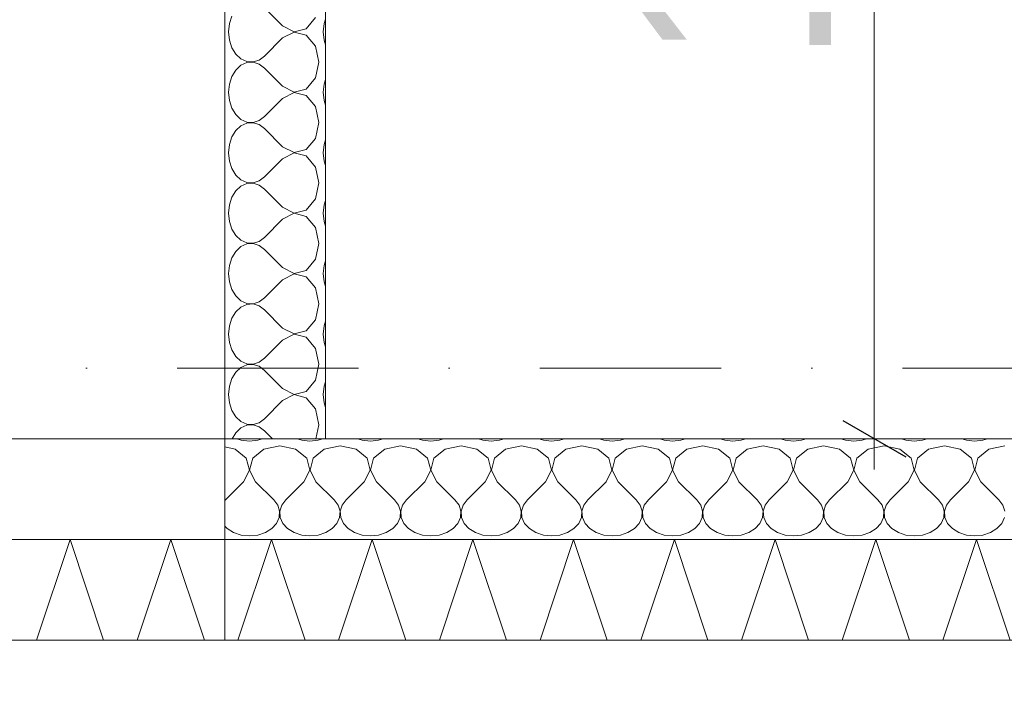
# Model space of a CAD drawing. Header units: millimetres. Extents: x 100377 to 152816, y -1988 to 13902.
# Tile 5 of 58: x 125891 to 126869, y -19 to 653. Entities that reach past the tile are written whole.
import ezdxf

# ---------------------------------------------------------------- set-up
doc = ezdxf.new("R2010")
doc.units = ezdxf.units.MM
doc.header["$MEASUREMENT"] = 0
doc.linetypes.add('Kropki i Kreski', pattern=[360, 180, -90, 0, -90])
for name, color, linetype, lineweight in [('Nowe_0_Nr_pióra__1', 7, 'Continuous', 13), ('Nowe_0_Nr_pióra__2', 251, 'Continuous', 13), ('Nowe_0_Nr_pióra__58', 1, 'Continuous', 13), ('Nowe_299-A Wymiary Opisy_Nr_pióra__1', 7, 'Continuous', 13), ('Nowe_299-A Wymiary Opisy_Nr_pióra__21', 7, 'Continuous', 25), ('Nowe_810-G Ogólne_Nr_pióra__1', 7, 'Continuous', 13)]:
    doc.layers.add(name, color=color, linetype=linetype, lineweight=lineweight)
doc.layers.add('Nowe_299-A Wymiary Opisy', color=7, linetype='Continuous')
doc.styles.add('STYL_AUTOMATYCZNY_1', font='txt')
doc.dimstyles.new('STYL_AUTOMATYCZNY__1', dxfattribs={"dimtxt": 200, "dimasz": 47.5, "dimexe": 0.18, "dimexo": 300, "dimgap": 0.09, "dimtad": 1, "dimdec": 0, "dimlfac": 0.1, "dimzin": 0, "dimdsep": 46, "dimtxsty": 'STYL_AUTOMATYCZNY_1', "dimblk": 'ARROWHEAD_2', "dimblk1": 'ARROWHEAD_2', "dimblk2": 'ARROWHEAD_2', "dimcen": 0.09, "dimclrd": 7, "dimclre": 7, "dimclrt": 7, "dimadec": 1, "dimazin": 0, "dimtfac": 1, "dimtdec": 4, "dimtmove": 0, "dimatfit": 3, "dimfxl": 0, "dimtolj": 1, "dimtzin": 0, "dimarcsym": 0})
doc.dimstyles.new('STYL_AUTOMATYCZNY__2', dxfattribs={"dimtxt": 200, "dimasz": 47.5, "dimexe": 0.18, "dimexo": 300, "dimgap": 0.09, "dimtad": 1, "dimtih": 1, "dimtoh": 1, "dimdec": 0, "dimlfac": 0.1, "dimzin": 0, "dimdsep": 46, "dimtxsty": 'STYL_AUTOMATYCZNY_1', "dimblk": 'ARROWHEAD_2', "dimblk1": 'ARROWHEAD_2', "dimblk2": 'ARROWHEAD_2', "dimcen": 0.09, "dimclrd": 7, "dimclre": 7, "dimclrt": 7, "dimadec": 1, "dimazin": 0, "dimtfac": 1, "dimtdec": 4, "dimtmove": 0, "dimatfit": 3, "dimfxl": 0, "dimtolj": 1, "dimtzin": 0, "dimarcsym": 0})

# ---------------------------------------------------------------- blocks, each defined once
blk = doc.blocks.new('*X38')
at = {"layer": 'Nowe_0_Nr_pióra__1', "color": 7, "linetype": 'Continuous', "lineweight": 13}
for p, q in [((126152.24, 646.98), (126134.32, 664.98)), ((126101.83, 656.75), (126099.34, 649.18)), ((126175.7, 644.15), (126184.73, 655.21)), ((126099.34, 649.18), (126098.49, 640.98)), ((126152.24, 646.98), (126163.67, 641.1)), ((126193.41, 649.18), (126192.56, 640.98)), ((126194.9, 653.71), (126193.41, 649.18)), ((126098.49, 640.98), (126099.34, 632.78)), ((126163.67, 640.86), (126152.24, 634.98)), ((126163.67, 641.1), (126175.7, 644.15)), ((126175.7, 637.81), (126163.67, 640.86)), ((126184.73, 626.75), (126175.7, 637.81)), ((126192.56, 640.98), (126193.41, 632.78)), ((126099.34, 632.78), (126101.83, 625.21)), ((126152.24, 634.98), (126134.32, 616.98)), ((126188.08, 610.98), (126184.73, 626.75)), ((126193.41, 632.78), (126194.9, 628.25)), ((126101.83, 625.21), (126105.78, 618.83)), ((126105.78, 618.83), (126110.87, 614.15)), ((126128.92, 612.97), (126134.32, 616.98)), ((126110.87, 607.81), (126105.78, 603.12)), ((126110.87, 614.15), (126116.73, 611.5)), ((126116.73, 610.46), (126110.87, 607.81)), ((126116.73, 611.5), (126122.9, 611.1)), ((126122.9, 610.86), (126116.73, 610.46)), ((126122.9, 611.1), (126128.92, 612.97)), ((126128.92, 608.98), (126122.9, 610.86)), ((126134.32, 604.98), (126128.92, 608.98)), ((126184.73, 595.21), (126188.08, 610.98)), ((126101.83, 596.75), (126099.34, 589.18)), ((126105.78, 603.12), (126101.83, 596.75)), ((126152.24, 586.98), (126134.32, 604.98)), ((126099.34, 589.18), (126098.49, 580.98)), ((126152.24, 586.98), (126163.67, 581.1)), ((126175.7, 584.15), (126184.73, 595.21)), ((126193.41, 589.18), (126192.56, 580.98)), ((126194.9, 593.71), (126193.41, 589.18)), ((126098.49, 580.98), (126099.34, 572.78)), ((126163.67, 580.86), (126152.24, 574.98)), ((126163.67, 581.1), (126175.7, 584.15)), ((126175.7, 577.81), (126163.67, 580.86)), ((126184.73, 566.75), (126175.7, 577.81)), ((126192.56, 580.98), (126193.41, 572.78)), ((126099.34, 572.78), (126101.83, 565.21)), ((126152.24, 574.98), (126134.32, 556.98)), ((126193.41, 572.78), (126194.9, 568.25)), ((126101.83, 565.21), (126105.78, 558.83)), ((126105.78, 558.83), (126110.87, 554.15)), ((126188.08, 550.98), (126184.73, 566.75)), ((126110.87, 547.81), (126105.78, 543.12)), ((126110.87, 554.15), (126116.73, 551.5)), ((126116.73, 550.46), (126110.87, 547.81)), ((126116.73, 551.5), (126122.9, 551.1)), ((126122.9, 550.86), (126116.73, 550.46)), ((126122.9, 551.1), (126128.92, 552.97)), ((126128.92, 548.98), (126122.9, 550.86)), ((126128.92, 552.97), (126134.32, 556.98)), ((126134.32, 544.98), (126128.92, 548.98)), ((126184.73, 535.21), (126188.08, 550.98)), ((126105.78, 543.12), (126101.83, 536.75)), ((126152.24, 526.98), (126134.32, 544.98)), ((126099.34, 529.18), (126098.49, 520.98)), ((126101.83, 536.75), (126099.34, 529.18)), ((126175.7, 524.15), (126184.73, 535.21)), ((126193.41, 529.18), (126192.56, 520.98)), ((126194.9, 533.71), (126193.41, 529.18)), ((126098.49, 520.98), (126099.34, 512.78)), ((126152.24, 526.98), (126163.67, 521.1)), ((126163.67, 520.86), (126152.24, 514.98)), ((126163.67, 521.1), (126175.7, 524.15)), ((126175.7, 517.81), (126163.67, 520.86)), ((126192.56, 520.98), (126193.41, 512.78)), ((126099.34, 512.78), (126101.83, 505.21)), ((126152.24, 514.98), (126134.32, 496.98)), ((126184.73, 506.75), (126175.7, 517.81)), ((126193.41, 512.78), (126194.9, 508.25)), ((126101.83, 505.21), (126105.78, 498.83)), ((126105.78, 498.83), (126110.87, 494.15)), ((126188.08, 490.98), (126184.73, 506.75)), ((126110.87, 494.15), (126116.73, 491.5)), ((126116.73, 490.46), (126110.87, 487.81)), ((126116.73, 491.5), (126122.9, 491.1)), ((126122.9, 490.86), (126116.73, 490.46)), ((126122.9, 491.1), (126128.92, 492.97)), ((126128.92, 488.98), (126122.9, 490.86)), ((126128.92, 492.97), (126134.32, 496.98)), ((126134.32, 484.98), (126128.92, 488.98)), ((126184.73, 475.21), (126188.08, 490.98)), ((126105.78, 483.12), (126101.83, 476.75)), ((126110.87, 487.81), (126105.78, 483.12)), ((126152.24, 466.98), (126134.32, 484.98)), ((126101.83, 476.75), (126099.34, 469.18)), ((126175.7, 464.15), (126184.73, 475.21)), ((126194.9, 473.71), (126193.41, 469.18)), ((126099.34, 469.18), (126098.49, 460.98)), ((126098.49, 460.98), (126099.34, 452.78)), ((126152.24, 466.98), (126163.67, 461.1)), ((126163.67, 460.86), (126152.24, 454.98)), ((126163.67, 461.1), (126175.7, 464.15)), ((126175.7, 457.81), (126163.67, 460.86)), ((126193.41, 469.18), (126192.56, 460.98)), ((126192.56, 460.98), (126193.41, 452.78)), ((126099.34, 452.78), (126101.83, 445.21)), ((126152.24, 454.98), (126134.32, 436.98)), ((126184.73, 446.75), (126175.7, 457.81)), ((126193.41, 452.78), (126194.9, 448.25)), ((126101.83, 445.21), (126105.78, 438.83)), ((126188.08, 430.98), (126184.73, 446.75)), ((126105.78, 438.83), (126110.87, 434.15)), ((126110.87, 434.15), (126116.73, 431.5)), ((126116.73, 430.46), (126110.87, 427.81)), ((126116.73, 431.5), (126122.9, 431.1)), ((126122.9, 430.86), (126116.73, 430.46)), ((126122.9, 431.1), (126128.92, 432.97)), ((126128.92, 428.98), (126122.9, 430.86)), ((126128.92, 432.97), (126134.32, 436.98)), ((126184.73, 415.21), (126188.08, 430.98)), ((126105.78, 423.12), (126101.83, 416.75)), ((126110.87, 427.81), (126105.78, 423.12)), ((126134.32, 424.98), (126128.92, 428.98)), ((126152.24, 406.98), (126134.32, 424.98)), ((126101.83, 416.75), (126099.34, 409.18)), ((126175.7, 404.15), (126184.73, 415.21)), ((126194.9, 413.71), (126193.41, 409.18)), ((126099.34, 409.18), (126098.49, 400.98)), ((126098.49, 400.98), (126099.34, 392.78)), ((126152.24, 406.98), (126163.67, 401.1)), ((126163.67, 400.86), (126152.24, 394.98)), ((126163.67, 401.1), (126175.7, 404.15)), ((126175.7, 397.81), (126163.67, 400.86)), ((126193.41, 409.18), (126192.56, 400.98)), ((126192.56, 400.98), (126193.41, 392.78)), ((126099.34, 392.78), (126101.83, 385.21)), ((126152.24, 394.98), (126134.32, 376.98)), ((126184.73, 386.75), (126175.7, 397.81)), ((126193.41, 392.78), (126194.9, 388.25)), ((126101.83, 385.21), (126105.78, 378.83)), ((126188.08, 370.98), (126184.73, 386.75)), ((126105.78, 378.83), (126110.87, 374.15)), ((126110.87, 374.15), (126116.73, 371.5)), ((126116.73, 371.5), (126122.9, 371.1)), ((126122.9, 371.1), (126128.92, 372.97)), ((126128.92, 372.97), (126134.32, 376.98)), ((126105.78, 363.12), (126101.83, 356.75)), ((126110.87, 367.81), (126105.78, 363.12)), ((126116.73, 370.46), (126110.87, 367.81)), ((126122.9, 370.86), (126116.73, 370.46)), ((126128.92, 368.98), (126122.9, 370.86)), ((126134.32, 364.98), (126128.92, 368.98)), ((126152.24, 346.98), (126134.32, 364.98)), ((126184.73, 355.21), (126188.08, 370.98)), ((126101.83, 356.75), (126099.34, 349.18)), ((126175.7, 344.15), (126184.73, 355.21)), ((126194.9, 353.71), (126193.41, 349.18)), ((126099.34, 349.18), (126098.49, 340.98)), ((126152.24, 346.98), (126163.67, 341.1)), ((126163.67, 341.1), (126175.7, 344.15)), ((126193.41, 349.18), (126192.56, 340.98)), ((126098.49, 340.98), (126099.34, 332.78)), ((126099.34, 332.78), (126101.83, 325.21)), ((126152.24, 334.98), (126134.32, 316.98)), ((126163.67, 340.86), (126152.24, 334.98)), ((126175.7, 337.81), (126163.67, 340.86)), ((126184.73, 326.75), (126175.7, 337.81)), ((126192.56, 340.98), (126193.41, 332.78)), ((126193.41, 332.78), (126194.9, 328.25)), ((126101.83, 325.21), (126105.78, 318.83)), ((126188.08, 310.98), (126184.73, 326.75)), ((126105.78, 318.83), (126110.87, 314.15)), ((126110.87, 314.15), (126116.73, 311.5)), ((126122.9, 311.1), (126128.92, 312.97)), ((126128.92, 312.97), (126134.32, 316.98)), ((126105.78, 303.12), (126101.83, 296.75)), ((126110.87, 307.81), (126105.78, 303.12)), ((126116.73, 310.46), (126110.87, 307.81)), ((126116.73, 311.5), (126122.9, 311.1)), ((126122.9, 310.86), (126116.73, 310.46)), ((126128.92, 308.98), (126122.9, 310.86)), ((126134.32, 304.98), (126128.92, 308.98)), ((126152.24, 286.98), (126134.32, 304.98)), ((126184.73, 295.21), (126188.08, 310.98)), ((126101.83, 296.75), (126099.34, 289.18)), ((126175.7, 284.15), (126184.73, 295.21)), ((126194.9, 293.71), (126193.41, 289.18)), ((126099.34, 289.18), (126098.49, 280.98)), ((126152.24, 286.98), (126163.67, 281.1)), ((126163.67, 281.1), (126175.7, 284.15)), ((126193.41, 289.18), (126192.56, 280.98)), ((126098.49, 280.98), (126099.34, 272.78)), ((126152.24, 274.98), (126134.32, 256.98)), ((126163.67, 280.86), (126152.24, 274.98)), ((126175.7, 277.81), (126163.67, 280.86)), ((126184.73, 266.75), (126175.7, 277.81)), ((126192.56, 280.98), (126193.41, 272.78)), ((126099.34, 272.78), (126101.83, 265.21)), ((126101.83, 265.21), (126105.78, 258.83)), ((126188.08, 250.98), (126184.73, 266.75)), ((126193.41, 272.78), (126194.9, 268.25)), ((126105.78, 258.83), (126110.87, 254.15)), ((126128.92, 252.97), (126134.32, 256.98)), ((126110.87, 247.81), (126105.78, 243.12)), ((126110.87, 254.15), (126116.73, 251.5)), ((126116.73, 250.46), (126110.87, 247.81)), ((126116.73, 251.5), (126122.9, 251.1)), ((126122.9, 250.86), (126116.73, 250.46)), ((126122.9, 251.1), (126128.92, 252.97)), ((126128.92, 248.98), (126122.9, 250.86)), ((126134.32, 244.98), (126128.92, 248.98)), ((126142.23, 237.04), (126134.32, 244.98)), ((126185.12, 237.04), (126188.08, 250.98)), ((126105.78, 243.12), (126102.01, 237.04))]:
    blk.add_line(p, q, dxfattribs=at)
blk = doc.blocks.new('Wypełnienie_19_1', base_point=(0, 0))
at = {"layer": 'Nowe_0_Nr_pióra__1', "color": 7, "linetype": 'Continuous', "lineweight": 13, "flags": 128}
blk.add_lwpolyline([(126094.9, 237.04), (126194.9, 237.04), (126194.9, 1737.04), (126094.9, 1737.04)], close=True, dxfattribs=at)
at = {"layer": 'Nowe_0_Nr_pióra__1', "color": 7, "linetype": 'Continuous', "lineweight": 13}
blk.add_blockref('*X38', (0, 0), dxfattribs=at)
blk = doc.blocks.new('*X60')
at = {"layer": 'Nowe_0_Nr_pióra__1', "color": 7, "linetype": 'Continuous', "lineweight": 13}
for p, q in [((126106.62, 237.04), (126111.15, 235.55)), ((126111.15, 235.55), (126119.35, 234.69)), ((126119.35, 234.69), (126127.55, 235.55)), ((126127.55, 235.55), (126132.09, 237.04)), ((126166.62, 237.04), (126171.15, 235.55)), ((126171.15, 235.55), (126179.35, 234.69)), ((126179.35, 234.69), (126187.55, 235.55)), ((126187.55, 235.55), (126192.09, 237.04)), ((126226.62, 237.04), (126231.15, 235.55)), ((126231.15, 235.55), (126239.35, 234.69)), ((126239.35, 234.69), (126247.55, 235.55)), ((126247.55, 235.55), (126252.09, 237.04)), ((126286.62, 237.04), (126291.15, 235.55)), ((126291.15, 235.55), (126299.35, 234.69)), ((126299.35, 234.69), (126307.55, 235.55)), ((126307.55, 235.55), (126312.09, 237.04)), ((126346.62, 237.04), (126351.15, 235.55)), ((126351.15, 235.55), (126359.35, 234.69)), ((126359.35, 234.69), (126367.55, 235.55)), ((126367.55, 235.55), (126372.09, 237.04)), ((126406.62, 237.04), (126411.15, 235.55)), ((126411.15, 235.55), (126419.35, 234.69)), ((126419.35, 234.69), (126427.55, 235.55)), ((126427.55, 235.55), (126432.09, 237.04)), ((126466.62, 237.04), (126471.15, 235.55)), ((126471.15, 235.55), (126479.35, 234.69)), ((126479.35, 234.69), (126487.55, 235.55)), ((126487.55, 235.55), (126492.09, 237.04)), ((126526.62, 237.04), (126531.15, 235.55)), ((126531.15, 235.55), (126539.35, 234.69)), ((126539.35, 234.69), (126547.55, 235.55)), ((126547.55, 235.55), (126552.09, 237.04)), ((126586.62, 237.04), (126591.15, 235.55)), ((126591.15, 235.55), (126599.35, 234.69)), ((126599.35, 234.69), (126607.55, 235.55)), ((126607.55, 235.55), (126612.09, 237.04)), ((126646.62, 237.04), (126651.15, 235.55)), ((126651.15, 235.55), (126659.35, 234.69)), ((126659.35, 234.69), (126667.55, 235.55)), ((126667.55, 235.55), (126672.09, 237.04)), ((126706.62, 237.04), (126711.15, 235.55)), ((126711.15, 235.55), (126719.35, 234.69)), ((126719.35, 234.69), (126727.55, 235.55)), ((126727.55, 235.55), (126732.09, 237.04)), ((126766.62, 237.04), (126771.15, 235.55)), ((126771.15, 235.55), (126779.35, 234.69)), ((126779.35, 234.69), (126787.55, 235.55)), ((126787.55, 235.55), (126792.09, 237.04)), ((126826.62, 237.04), (126831.15, 235.55)), ((126831.15, 235.55), (126839.35, 234.69)), ((126839.35, 234.69), (126847.55, 235.55)), ((126847.55, 235.55), (126852.09, 237.04)), ((126105.12, 226.87), (126094.9, 229.04)), ((126116.19, 217.83), (126105.12, 226.87)), ((126133.58, 226.87), (126122.52, 217.83)), ((126149.35, 230.21), (126133.58, 226.87)), ((126165.12, 226.87), (126149.35, 230.21)), ((126176.19, 217.83), (126165.12, 226.87)), ((126193.58, 226.87), (126182.52, 217.83)), ((126209.35, 230.21), (126193.58, 226.87)), ((126225.12, 226.87), (126209.35, 230.21)), ((126236.19, 217.83), (126225.12, 226.87)), ((126253.58, 226.87), (126242.52, 217.83)), ((126269.35, 230.21), (126253.58, 226.87)), ((126285.12, 226.87), (126269.35, 230.21)), ((126296.19, 217.83), (126285.12, 226.87)), ((126313.58, 226.87), (126302.52, 217.83)), ((126329.35, 230.21), (126313.58, 226.87)), ((126345.12, 226.87), (126329.35, 230.21)), ((126356.19, 217.83), (126345.12, 226.87)), ((126373.58, 226.87), (126362.52, 217.83)), ((126389.35, 230.21), (126373.58, 226.87)), ((126405.12, 226.87), (126389.35, 230.21)), ((126416.19, 217.83), (126405.12, 226.87)), ((126433.58, 226.87), (126422.52, 217.83)), ((126449.35, 230.21), (126433.58, 226.87)), ((126465.12, 226.87), (126449.35, 230.21)), ((126476.19, 217.83), (126465.12, 226.87)), ((126493.58, 226.87), (126482.52, 217.83)), ((126509.35, 230.21), (126493.58, 226.87)), ((126525.12, 226.87), (126509.35, 230.21)), ((126536.19, 217.83), (126525.12, 226.87)), ((126553.58, 226.87), (126542.52, 217.83)), ((126569.35, 230.21), (126553.58, 226.87)), ((126585.12, 226.87), (126569.35, 230.21)), ((126596.19, 217.83), (126585.12, 226.87)), ((126613.58, 226.87), (126602.52, 217.83)), ((126629.35, 230.21), (126613.58, 226.87)), ((126645.12, 226.87), (126629.35, 230.21)), ((126656.19, 217.83), (126645.12, 226.87)), ((126673.58, 226.87), (126662.52, 217.83)), ((126689.35, 230.21), (126673.58, 226.87)), ((126705.12, 226.87), (126689.35, 230.21)), ((126716.19, 217.83), (126705.12, 226.87)), ((126733.58, 226.87), (126722.52, 217.83)), ((126749.35, 230.21), (126733.58, 226.87)), ((126765.12, 226.87), (126749.35, 230.21)), ((126776.19, 217.83), (126765.12, 226.87)), ((126793.58, 226.87), (126782.52, 217.83)), ((126809.35, 230.21), (126793.58, 226.87)), ((126825.12, 226.87), (126809.35, 230.21)), ((126836.19, 217.83), (126825.12, 226.87)), ((126853.58, 226.87), (126842.52, 217.83)), ((126869.35, 230.21), (126853.58, 226.87)), ((126119.23, 205.8), (126116.19, 217.83)), ((126122.52, 217.83), (126119.47, 205.8)), ((126179.23, 205.8), (126176.19, 217.83)), ((126182.52, 217.83), (126179.47, 205.8)), ((126239.23, 205.8), (126236.19, 217.83)), ((126242.52, 217.83), (126239.47, 205.8)), ((126299.23, 205.8), (126296.19, 217.83)), ((126302.52, 217.83), (126299.47, 205.8)), ((126359.23, 205.8), (126356.19, 217.83)), ((126362.52, 217.83), (126359.47, 205.8)), ((126419.23, 205.8), (126416.19, 217.83)), ((126422.52, 217.83), (126419.47, 205.8)), ((126479.23, 205.8), (126476.19, 217.83)), ((126482.52, 217.83), (126479.47, 205.8)), ((126539.23, 205.8), (126536.19, 217.83)), ((126542.52, 217.83), (126539.47, 205.8)), ((126599.23, 205.8), (126596.19, 217.83)), ((126602.52, 217.83), (126599.47, 205.8)), ((126659.23, 205.8), (126656.19, 217.83)), ((126662.52, 217.83), (126659.47, 205.8)), ((126719.23, 205.8), (126716.19, 217.83)), ((126722.52, 217.83), (126719.47, 205.8)), ((126779.23, 205.8), (126776.19, 217.83)), ((126782.52, 217.83), (126779.47, 205.8)), ((126839.23, 205.8), (126836.19, 217.83)), ((126842.52, 217.83), (126839.47, 205.8)), ((126113.35, 194.38), (126119.23, 205.8)), ((126119.47, 205.8), (126125.35, 194.38)), ((126173.35, 194.38), (126179.23, 205.8)), ((126179.47, 205.8), (126185.35, 194.38)), ((126233.35, 194.38), (126239.23, 205.8)), ((126239.47, 205.8), (126245.35, 194.38)), ((126293.35, 194.38), (126299.23, 205.8)), ((126299.47, 205.8), (126305.35, 194.38)), ((126353.35, 194.38), (126359.23, 205.8)), ((126359.47, 205.8), (126365.35, 194.38)), ((126413.35, 194.38), (126419.23, 205.8)), ((126419.47, 205.8), (126425.35, 194.38)), ((126473.35, 194.38), (126479.23, 205.8)), ((126479.47, 205.8), (126485.35, 194.38)), ((126533.35, 194.38), (126539.23, 205.8)), ((126539.47, 205.8), (126545.35, 194.38)), ((126593.35, 194.38), (126599.23, 205.8)), ((126599.47, 205.8), (126605.35, 194.38)), ((126653.35, 194.38), (126659.23, 205.8)), ((126659.47, 205.8), (126665.35, 194.38)), ((126713.35, 194.38), (126719.23, 205.8)), ((126719.47, 205.8), (126725.35, 194.38)), ((126773.35, 194.38), (126779.23, 205.8)), ((126779.47, 205.8), (126785.35, 194.38)), ((126833.35, 194.38), (126839.23, 205.8)), ((126839.47, 205.8), (126845.35, 194.38)), ((126113.35, 194.38), (126095.35, 176.46)), ((126125.35, 194.38), (126143.35, 176.46)), ((126173.35, 194.38), (126155.35, 176.46)), ((126185.35, 194.38), (126203.35, 176.46)), ((126233.35, 194.38), (126215.35, 176.46)), ((126245.35, 194.38), (126263.35, 176.46)), ((126293.35, 194.38), (126275.35, 176.46)), ((126305.35, 194.38), (126323.35, 176.46)), ((126353.35, 194.38), (126335.35, 176.46)), ((126365.35, 194.38), (126383.35, 176.46)), ((126413.35, 194.38), (126395.35, 176.46)), ((126425.35, 194.38), (126443.35, 176.46)), ((126473.35, 194.38), (126455.35, 176.46)), ((126485.35, 194.38), (126503.35, 176.46)), ((126533.35, 194.38), (126515.35, 176.46)), ((126545.35, 194.38), (126563.35, 176.46)), ((126593.35, 194.38), (126575.35, 176.46)), ((126605.35, 194.38), (126623.35, 176.46)), ((126653.35, 194.38), (126635.35, 176.46)), ((126665.35, 194.38), (126683.35, 176.46)), ((126713.35, 194.38), (126695.35, 176.46)), ((126725.35, 194.38), (126743.35, 176.46)), ((126773.35, 194.38), (126755.35, 176.46)), ((126785.35, 194.38), (126803.35, 176.46)), ((126833.35, 194.38), (126815.35, 176.46)), ((126845.35, 194.38), (126863.35, 176.46)), ((126095.35, 176.46), (126094.9, 175.85)), ((126147.36, 171.05), (126143.35, 176.46)), ((126155.35, 176.46), (126151.35, 171.05)), ((126207.36, 171.05), (126203.35, 176.46)), ((126215.35, 176.46), (126211.35, 171.05)), ((126267.36, 171.05), (126263.35, 176.46)), ((126275.35, 176.46), (126271.35, 171.05)), ((126327.36, 171.05), (126323.35, 176.46)), ((126335.35, 176.46), (126331.35, 171.05)), ((126387.36, 171.05), (126383.35, 176.46)), ((126395.35, 176.46), (126391.35, 171.05)), ((126447.36, 171.05), (126443.35, 176.46)), ((126455.35, 176.46), (126451.35, 171.05)), ((126507.36, 171.05), (126503.35, 176.46)), ((126515.35, 176.46), (126511.35, 171.05)), ((126567.36, 171.05), (126563.35, 176.46)), ((126575.35, 176.46), (126571.35, 171.05)), ((126627.36, 171.05), (126623.35, 176.46)), ((126635.35, 176.46), (126631.35, 171.05)), ((126687.36, 171.05), (126683.35, 176.46)), ((126695.35, 176.46), (126691.35, 171.05)), ((126747.36, 171.05), (126743.35, 176.46)), ((126755.35, 176.46), (126751.35, 171.05)), ((126807.36, 171.05), (126803.35, 176.46)), ((126815.35, 176.46), (126811.35, 171.05)), ((126867.36, 171.05), (126863.35, 176.46)), ((126149.23, 165.03), (126147.36, 171.05)), ((126151.35, 171.05), (126149.47, 165.03)), ((126209.23, 165.03), (126207.36, 171.05)), ((126211.35, 171.05), (126209.47, 165.03)), ((126269.23, 165.03), (126267.36, 171.05)), ((126271.35, 171.05), (126269.47, 165.03)), ((126329.23, 165.03), (126327.36, 171.05)), ((126331.35, 171.05), (126329.47, 165.03)), ((126389.23, 165.03), (126387.36, 171.05)), ((126391.35, 171.05), (126389.47, 165.03)), ((126449.23, 165.03), (126447.36, 171.05)), ((126451.35, 171.05), (126449.47, 165.03)), ((126509.23, 165.03), (126507.36, 171.05)), ((126511.35, 171.05), (126509.47, 165.03)), ((126569.23, 165.03), (126567.36, 171.05)), ((126571.35, 171.05), (126569.47, 165.03)), ((126629.23, 165.03), (126627.36, 171.05)), ((126631.35, 171.05), (126629.47, 165.03)), ((126689.23, 165.03), (126687.36, 171.05)), ((126691.35, 171.05), (126689.47, 165.03)), ((126749.23, 165.03), (126747.36, 171.05)), ((126751.35, 171.05), (126749.47, 165.03)), ((126809.23, 165.03), (126807.36, 171.05)), ((126811.35, 171.05), (126809.47, 165.03)), ((126869.23, 165.03), (126867.36, 171.05)), ((126146.19, 153), (126148.83, 158.86)), ((126148.83, 158.86), (126149.23, 165.03)), ((126149.47, 165.03), (126149.87, 158.86)), ((126149.87, 158.86), (126152.52, 153)), ((126206.19, 153), (126208.83, 158.86)), ((126208.83, 158.86), (126209.23, 165.03)), ((126209.47, 165.03), (126209.87, 158.86)), ((126209.87, 158.86), (126212.52, 153)), ((126266.19, 153), (126268.83, 158.86)), ((126268.83, 158.86), (126269.23, 165.03)), ((126269.47, 165.03), (126269.87, 158.86)), ((126269.87, 158.86), (126272.52, 153)), ((126326.19, 153), (126328.83, 158.86)), ((126328.83, 158.86), (126329.23, 165.03)), ((126329.47, 165.03), (126329.87, 158.86)), ((126329.87, 158.86), (126332.52, 153)), ((126386.19, 153), (126388.83, 158.86)), ((126388.83, 158.86), (126389.23, 165.03)), ((126389.47, 165.03), (126389.87, 158.86)), ((126389.87, 158.86), (126392.52, 153)), ((126446.19, 153), (126448.83, 158.86)), ((126448.83, 158.86), (126449.23, 165.03)), ((126449.47, 165.03), (126449.87, 158.86)), ((126449.87, 158.86), (126452.52, 153)), ((126506.19, 153), (126508.83, 158.86)), ((126508.83, 158.86), (126509.23, 165.03)), ((126509.47, 165.03), (126509.87, 158.86)), ((126509.87, 158.86), (126512.52, 153)), ((126566.19, 153), (126568.83, 158.86)), ((126568.83, 158.86), (126569.23, 165.03)), ((126569.47, 165.03), (126569.87, 158.86)), ((126569.87, 158.86), (126572.52, 153)), ((126626.19, 153), (126628.83, 158.86)), ((126628.83, 158.86), (126629.23, 165.03)), ((126629.47, 165.03), (126629.87, 158.86)), ((126629.87, 158.86), (126632.52, 153)), ((126686.19, 153), (126688.83, 158.86)), ((126688.83, 158.86), (126689.23, 165.03)), ((126689.47, 165.03), (126689.87, 158.86)), ((126689.87, 158.86), (126692.52, 153)), ((126746.19, 153), (126748.83, 158.86)), ((126748.83, 158.86), (126749.23, 165.03)), ((126749.47, 165.03), (126749.87, 158.86)), ((126749.87, 158.86), (126752.52, 153)), ((126806.19, 153), (126808.83, 158.86)), ((126808.83, 158.86), (126809.23, 165.03)), ((126809.47, 165.03), (126809.87, 158.86)), ((126809.87, 158.86), (126812.52, 153)), ((126866.19, 153), (126868.83, 158.86)), ((126094.9, 150.41), (126097.21, 147.91)), ((126097.21, 147.91), (126103.58, 143.97)), ((126135.12, 143.97), (126141.5, 147.91)), ((126141.5, 147.91), (126146.19, 153)), ((126152.52, 153), (126157.21, 147.91)), ((126157.21, 147.91), (126163.58, 143.97)), ((126195.12, 143.97), (126201.5, 147.91)), ((126201.5, 147.91), (126206.19, 153)), ((126212.52, 153), (126217.21, 147.91)), ((126217.21, 147.91), (126223.58, 143.97)), ((126255.12, 143.97), (126261.5, 147.91)), ((126261.5, 147.91), (126266.19, 153)), ((126272.52, 153), (126277.21, 147.91)), ((126277.21, 147.91), (126283.58, 143.97)), ((126315.12, 143.97), (126321.5, 147.91)), ((126321.5, 147.91), (126326.19, 153)), ((126332.52, 153), (126337.21, 147.91)), ((126337.21, 147.91), (126343.58, 143.97)), ((126375.12, 143.97), (126381.5, 147.91)), ((126381.5, 147.91), (126386.19, 153)), ((126392.52, 153), (126397.21, 147.91)), ((126397.21, 147.91), (126403.58, 143.97)), ((126435.12, 143.97), (126441.5, 147.91)), ((126441.5, 147.91), (126446.19, 153)), ((126452.52, 153), (126457.21, 147.91)), ((126457.21, 147.91), (126463.58, 143.97)), ((126495.12, 143.97), (126501.5, 147.91)), ((126501.5, 147.91), (126506.19, 153)), ((126512.52, 153), (126517.21, 147.91)), ((126517.21, 147.91), (126523.58, 143.97)), ((126555.12, 143.97), (126561.5, 147.91)), ((126561.5, 147.91), (126566.19, 153)), ((126572.52, 153), (126577.21, 147.91)), ((126577.21, 147.91), (126583.58, 143.97)), ((126615.12, 143.97), (126621.5, 147.91)), ((126621.5, 147.91), (126626.19, 153)), ((126632.52, 153), (126637.21, 147.91)), ((126637.21, 147.91), (126643.58, 143.97)), ((126675.12, 143.97), (126681.5, 147.91)), ((126681.5, 147.91), (126686.19, 153)), ((126692.52, 153), (126697.21, 147.91)), ((126697.21, 147.91), (126703.58, 143.97)), ((126735.12, 143.97), (126741.5, 147.91)), ((126741.5, 147.91), (126746.19, 153)), ((126752.52, 153), (126757.21, 147.91)), ((126757.21, 147.91), (126763.58, 143.97)), ((126795.12, 143.97), (126801.5, 147.91)), ((126801.5, 147.91), (126806.19, 153)), ((126812.52, 153), (126817.21, 147.91)), ((126817.21, 147.91), (126823.58, 143.97)), ((126855.12, 143.97), (126861.5, 147.91)), ((126861.5, 147.91), (126866.19, 153)), ((126103.58, 143.97), (126111.15, 141.47)), ((126111.15, 141.47), (126119.35, 140.62)), ((126119.35, 140.62), (126127.55, 141.47)), ((126127.55, 141.47), (126135.12, 143.97)), ((126163.58, 143.97), (126171.15, 141.47)), ((126171.15, 141.47), (126179.35, 140.62)), ((126179.35, 140.62), (126187.55, 141.47)), ((126187.55, 141.47), (126195.12, 143.97)), ((126223.58, 143.97), (126231.15, 141.47)), ((126231.15, 141.47), (126239.35, 140.62)), ((126239.35, 140.62), (126247.55, 141.47)), ((126247.55, 141.47), (126255.12, 143.97)), ((126283.58, 143.97), (126291.15, 141.47)), ((126291.15, 141.47), (126299.35, 140.62)), ((126299.35, 140.62), (126307.55, 141.47)), ((126307.55, 141.47), (126315.12, 143.97)), ((126343.58, 143.97), (126351.15, 141.47)), ((126351.15, 141.47), (126359.35, 140.62)), ((126359.35, 140.62), (126367.55, 141.47)), ((126367.55, 141.47), (126375.12, 143.97)), ((126403.58, 143.97), (126411.15, 141.47)), ((126411.15, 141.47), (126419.35, 140.62)), ((126419.35, 140.62), (126427.55, 141.47)), ((126427.55, 141.47), (126435.12, 143.97)), ((126463.58, 143.97), (126471.15, 141.47)), ((126471.15, 141.47), (126479.35, 140.62)), ((126479.35, 140.62), (126487.55, 141.47)), ((126487.55, 141.47), (126495.12, 143.97)), ((126523.58, 143.97), (126531.15, 141.47)), ((126531.15, 141.47), (126539.35, 140.62)), ((126539.35, 140.62), (126547.55, 141.47)), ((126547.55, 141.47), (126555.12, 143.97)), ((126583.58, 143.97), (126591.15, 141.47)), ((126591.15, 141.47), (126599.35, 140.62)), ((126599.35, 140.62), (126607.55, 141.47)), ((126607.55, 141.47), (126615.12, 143.97)), ((126643.58, 143.97), (126651.15, 141.47)), ((126651.15, 141.47), (126659.35, 140.62)), ((126659.35, 140.62), (126667.55, 141.47)), ((126667.55, 141.47), (126675.12, 143.97)), ((126703.58, 143.97), (126711.15, 141.47)), ((126711.15, 141.47), (126719.35, 140.62)), ((126719.35, 140.62), (126727.55, 141.47)), ((126727.55, 141.47), (126735.12, 143.97)), ((126763.58, 143.97), (126771.15, 141.47)), ((126771.15, 141.47), (126779.35, 140.62)), ((126779.35, 140.62), (126787.55, 141.47)), ((126787.55, 141.47), (126795.12, 143.97)), ((126823.58, 143.97), (126831.15, 141.47)), ((126831.15, 141.47), (126839.35, 140.62)), ((126839.35, 140.62), (126847.55, 141.47)), ((126847.55, 141.47), (126855.12, 143.97))]:
    blk.add_line(p, q, dxfattribs=at)
blk = doc.blocks.new('Wypełnienie_30_1', base_point=(0, 0))
at = {"layer": 'Nowe_0_Nr_pióra__1', "color": 7, "linetype": 'Continuous', "lineweight": 13, "flags": 128}
blk.add_lwpolyline([(126094.9, 237.04), (126094.9, 137.04), (127476.36, 137.04), (127476.36, 237.04)], close=True, dxfattribs=at)
at = {"layer": 'Nowe_0_Nr_pióra__1', "color": 7, "linetype": 'Continuous', "lineweight": 13}
blk.add_blockref('*X60', (0, 0), dxfattribs=at)
blk = doc.blocks.new('*X82')
at = {"layer": 'Nowe_0_Nr_pióra__2', "color": 251, "linetype": 'Continuous', "lineweight": 13}
for p, q in [((125907.83, 37.04), (125941.16, 137.04)), ((125941.16, 137.04), (125974.5, 37.04)), ((126007.83, 37.04), (126041.16, 137.04)), ((126041.16, 137.04), (126074.5, 37.04)), ((126107.83, 37.04), (126141.16, 137.04)), ((126141.16, 137.04), (126174.5, 37.04)), ((126207.83, 37.04), (126241.16, 137.04)), ((126241.16, 137.04), (126274.5, 37.04)), ((126307.83, 37.04), (126341.16, 137.04)), ((126341.16, 137.04), (126374.5, 37.04)), ((126407.83, 37.04), (126441.16, 137.04)), ((126441.16, 137.04), (126474.5, 37.04)), ((126507.83, 37.04), (126541.16, 137.04)), ((126541.16, 137.04), (126574.5, 37.04)), ((126607.83, 37.04), (126641.16, 137.04)), ((126641.16, 137.04), (126674.5, 37.04)), ((126707.83, 37.04), (126741.16, 137.04)), ((126741.16, 137.04), (126774.5, 37.04)), ((126807.83, 37.04), (126841.16, 137.04)), ((126841.16, 137.04), (126874.5, 37.04))]:
    blk.add_line(p, q, dxfattribs=at)
blk = doc.blocks.new('Wypełnienie_41_1', base_point=(0, 0))
at = {"layer": 'Nowe_0_Nr_pióra__2', "color": 251, "linetype": 'Continuous', "lineweight": 13}
blk.add_blockref('*X82', (0, 0), dxfattribs=at)
blk = doc.blocks.new('*D144')
at = {"layer": 'Nowe_299-A Wymiary Opisy_Nr_pióra__1', "color": 7, "linetype": 'Continuous', "lineweight": 13}
for p, q in [((124830.52, -1017.68), (124830.52, -262.96)), ((127476.36, -1017.68), (127476.36, -262.96)), ((124830.52, -970.8), (127476.36, -970.8))]:
    blk.add_line(p, q, dxfattribs=at)
at = {"layer": 'Nowe_299-A Wymiary Opisy_Nr_pióra__21', "color": 7, "linetype": 'Continuous', "lineweight": 25}
for p, q in [((124848.57, -939.55), (124812.48, -1002.05)), ((127494.4, -939.55), (127458.31, -1002.05))]:
    blk.add_line(p, q, dxfattribs=at)
at = {"layer": 'Nowe_299-A Wymiary Opisy_Nr_pióra__1', "color": 7, "lineweight": 13, "insert": (125925.78, -930.8), "char_height": 200, "attachment_point": 7, "style": 'STYL_AUTOMATYCZNY_1'}
blk.add_mtext('{\\A1;265}', dxfattribs=at)
blk = doc.blocks.new('ARROWHEAD_2')
at = {"color": 0, "linetype": 'Continuous', "lineweight": 0}
for p, q in [((-0.378, -0.655), (0.378, 0.655)), ((0, 0), (-1, 0))]:
    blk.add_line(p, q, dxfattribs=at)
blk = doc.blocks.new('*D172')
at = {"layer": 'Nowe_299-A Wymiary Opisy_Nr_pióra__1', "color": 7, "linetype": 'Continuous', "lineweight": 13}
for p, q in [((126786.54, 1737.04), (126692.79, 1737.04)), ((126739.66, 237.04), (126739.66, 1737.04)), ((126786.54, 237.04), (126692.79, 237.04)), ((126739.66, 206.48), (126739.66, 237.04))]:
    blk.add_line(p, q, dxfattribs=at)
at = {"layer": 'Nowe_299-A Wymiary Opisy_Nr_pióra__21', "color": 7, "linetype": 'Continuous', "lineweight": 25}
for p, q in [((126708.41, 1755.08), (126770.91, 1719)), ((126708.41, 255.08), (126770.91, 219))]:
    blk.add_line(p, q, dxfattribs=at)
at = {"layer": 'Nowe_299-A Wymiary Opisy_Nr_pióra__1', "color": 7, "lineweight": 13, "char_height": 200, "attachment_point": 7, "rotation": 90, "style": 'STYL_AUTOMATYCZNY_1'}
for s, insert in [('{\\A1;10}', (126699.66, 1415.43)), ('{\\A1;150}', (126699.66, 607.61))]:
    blk.add_mtext(s, dxfattribs=dict(at, insert=insert))

msp = doc.modelspace()

# ---------------------------------------------------------------- linework, layer by layer
at = {"layer": 'Nowe_0_Nr_pióra__58', "color": 1, "linetype": 'Continuous', "lineweight": 13}
for points in [[(128594.9, 1837.04), (126094.9, 1837.04), (126094.9, 137.04)], [(126094.9, 137.04), (126094.9, 37.04)]]:
    msp.add_lwpolyline(points, dxfattribs=at)
at = {"layer": 'Nowe_810-G Ogólne_Nr_pióra__1', "color": 7, "linetype": 'Continuous', "lineweight": 13}
for points in [[(132664.77, 37.04), (137460.4, 37.04), (137460.4, 12037.04), (102464.4, 12037.04), (102464.4, 37.04), (127483.97, 37.04)], [(113329.9, 237.04), (127476.36, 237.04)], [(124830.52, 137.04), (127476.36, 137.04)]]:
    msp.add_lwpolyline(points, dxfattribs=at)
at = {"layer": 'Nowe_810-G Ogólne_Nr_pióra__1', "color": 7, "linetype": 'Kropki i Kreski', "lineweight": 13}
msp.add_lwpolyline([(100840.66, 307.04), (139132.87, 307.04)], dxfattribs=at)

# ---------------------------------------------------------------- block references
at = {"layer": 'Nowe_0_Nr_pióra__1', "color": 7, "linetype": 'Continuous', "lineweight": 13}
for name in ['Wypełnienie_19_1', 'Wypełnienie_30_1']:
    msp.add_blockref(name, (0, 0), dxfattribs=at)
at = {"layer": 'Nowe_0_Nr_pióra__2', "color": 251, "linetype": 'Continuous', "lineweight": 13}
msp.add_blockref('Wypełnienie_41_1', (0, 0), dxfattribs=at)

# ---------------------------------------------------------------- dimensions: what is measured, and where the dimension line sits
at = {"layer": 'Nowe_299-A Wymiary Opisy', "color": 7, "linetype": 'Continuous', "lineweight": 13}
dim = msp.add_linear_dim(base=(126739.66, 1737.04), p1=(126810.6, 237.04), p2=(126835.16, 1737.04), angle=90, dimstyle='STYL_AUTOMATYCZNY__1', dxfattribs=at)
dim.commit()
dim.dimension.update_dxf_attribs({"geometry": '*D172', "text_midpoint": (126599.66, 836.31), "dimtype": 160, "text_rotation": 90})
dim = msp.add_linear_dim(base=(127476.36, -970.8), p1=(124830.52, 37.04), p2=(127476.36, 37.04), dimstyle='STYL_AUTOMATYCZNY__2', dxfattribs=at)
dim.commit()
dim.dimension.update_dxf_attribs({"geometry": '*D144', "text_midpoint": (126154.49, -830.8), "dimtype": 160})

doc.saveas('drawing.dxf')
